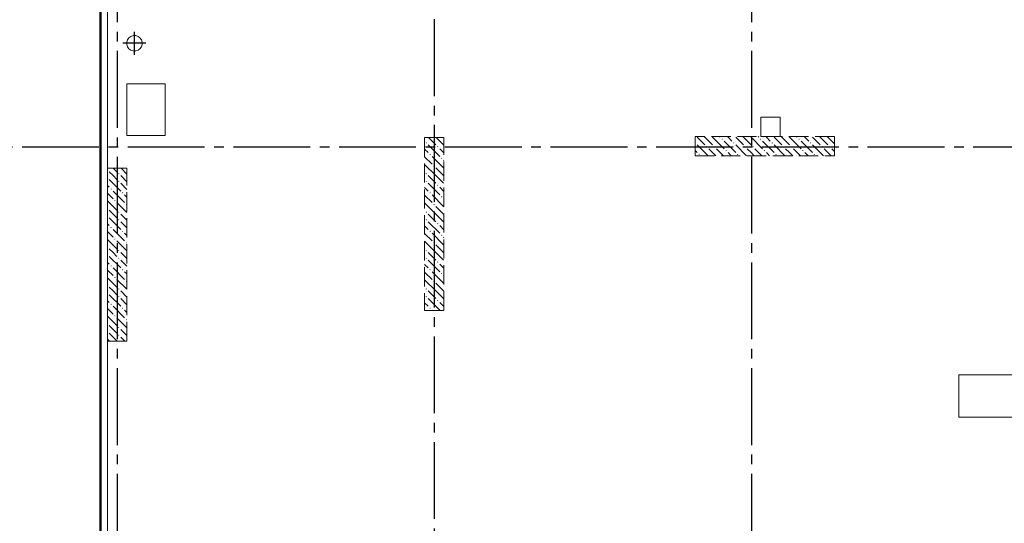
# Model space of a CAD drawing. Header units: millimetres. Extents: x 0 to 61017, y 0 to 42000.
# Tile 4 of 16: x 6186 to 16432, y 23185 to 28426. Entities that reach past the tile are written whole.
import ezdxf

# ---------------------------------------------------------------- set-up
doc = ezdxf.new("R2010")
doc.units = ezdxf.units.MM
doc.linetypes.add('______2', pattern=[270, 200, -70])
doc.linetypes.add('______5', pattern=[1100, 800, -100, 100, -100])
for name, color, linetype, lineweight in [('Standard', 7, 'Continuous', 25), ('ЖБ Перекрытие верхний уровень', 7, 'Continuous', 35), ('ЖБ Пилон', 7, 'Continuous', 35), ('Оси', 40, '______5', 18)]:
    doc.layers.add(name, color=color, linetype=linetype, lineweight=lineweight)

msp = doc.modelspace()

# ---------------------------------------------------------------- hatches: boundary and pattern name
at = {"layer": 'ЖБ Пилон', "linetype": 'Continuous', "lineweight": 18, "transparency": 33554687}
for points in [[(13490, 27183), (13497, 27190), (13503, 27183), (13497, 27177)], [(13890, 27183), (13897, 27190), (13903, 27183), (13897, 27177)], [(14290, 27183), (14297, 27190), (14303, 27183), (14297, 27177)], [(10410, 27143), (10417, 27150), (10423, 27143), (10417, 27137)], [(10530, 27103), (10537, 27110), (10543, 27103), (10537, 27097)], [(13215, 27148), (13217, 27150), (13223, 27143), (13217, 27137), (13215, 27139)], [(13330, 27103), (13337, 27110), (13343, 27103), (13337, 27097)], [(13410, 27103), (13417, 27110), (13423, 27103), (13417, 27097)], [(13530, 27063), (13537, 27070), (13543, 27063), (13537, 27057)], [(13610, 27143), (13617, 27150), (13623, 27143), (13617, 27137)], [(13730, 27103), (13737, 27110), (13743, 27103), (13737, 27097)], [(13810, 27103), (13817, 27110), (13823, 27103), (13817, 27097)], [(13930, 27063), (13937, 27070), (13943, 27063), (13937, 27057)], [(14010, 27143), (14017, 27150), (14023, 27143), (14017, 27137)], [(14130, 27103), (14137, 27110), (14143, 27103), (14137, 27097)], [(14210, 27103), (14217, 27110), (14223, 27103), (14217, 27097)], [(14330, 27063), (14337, 27070), (14343, 27063), (14337, 27057)], [(14410, 27143), (14417, 27150), (14423, 27143), (14417, 27137)], [(14530, 27103), (14537, 27110), (14543, 27103), (14537, 27097)], [(14610, 27103), (14617, 27110), (14623, 27103), (14617, 27097)], [(10450, 27023), (10457, 27030), (10463, 27023), (10457, 27017)], [(10570, 26983), (10577, 26990), (10583, 26983), (10577, 26977)], [(13250, 27023), (13257, 27030), (13263, 27023), (13257, 27017)], [(13650, 27023), (13657, 27030), (13663, 27023), (13657, 27017)], [(14050, 27023), (14057, 27030), (14063, 27023), (14057, 27017)], [(14450, 27023), (14457, 27030), (14463, 27023), (14457, 27017)], [(7100, 26867), (7103, 26863), (7100, 26860)], [(10490, 26903), (10497, 26910), (10503, 26903), (10497, 26897)], [(7100, 26787), (7103, 26783), (7100, 26780)], [(7210, 26823), (7217, 26830), (7223, 26823), (7217, 26817)], [(7210, 26743), (7217, 26750), (7223, 26743), (7217, 26737)], [(10410, 26823), (10417, 26830), (10423, 26823), (10417, 26817)], [(10410, 26743), (10417, 26750), (10423, 26743), (10417, 26737)], [(7130, 26663), (7137, 26670), (7143, 26663), (7137, 26657)], [(10530, 26703), (10537, 26710), (10543, 26703), (10537, 26697)], [(7170, 26543), (7177, 26550), (7183, 26543), (7177, 26537)], [(7250, 26623), (7257, 26630), (7263, 26623), (7257, 26617)], [(10450, 26623), (10457, 26630), (10463, 26623), (10457, 26617)], [(10570, 26583), (10577, 26590), (10583, 26583), (10577, 26577)], [(7100, 26467), (7103, 26463), (7100, 26460)], [(7290, 26503), (7297, 26510), (7300, 26507), (7300, 26500), (7297, 26497)], [(10490, 26503), (10497, 26510), (10503, 26503), (10497, 26497)], [(7100, 26387), (7103, 26383), (7100, 26380)], [(7210, 26423), (7217, 26430), (7223, 26423), (7217, 26417)], [(7210, 26343), (7217, 26350), (7223, 26343), (7217, 26337)], [(10410, 26423), (10417, 26430), (10423, 26423), (10417, 26417)], [(10410, 26343), (10417, 26350), (10423, 26343), (10417, 26337)], [(7130, 26263), (7137, 26270), (7143, 26263), (7137, 26257)], [(10530, 26303), (10537, 26310), (10543, 26303), (10537, 26297)], [(7170, 26143), (7177, 26150), (7183, 26143), (7177, 26137)], [(7250, 26223), (7257, 26230), (7263, 26223), (7257, 26217)], [(10450, 26223), (10457, 26230), (10463, 26223), (10457, 26217)], [(10570, 26183), (10577, 26190), (10583, 26183), (10577, 26177)], [(7100, 26067), (7103, 26063), (7100, 26060)], [(7210, 26023), (7217, 26030), (7223, 26023), (7217, 26017)], [(7290, 26103), (7297, 26110), (7300, 26107), (7300, 26100), (7297, 26097)], [(10410, 26023), (10417, 26030), (10423, 26023), (10417, 26017)], [(10490, 26103), (10497, 26110), (10503, 26103), (10497, 26097)], [(7100, 25987), (7103, 25983), (7100, 25980)], [(7210, 25943), (7217, 25950), (7223, 25943), (7217, 25937)], [(10410, 25943), (10417, 25950), (10423, 25943), (10417, 25937)], [(7130, 25863), (7137, 25870), (7143, 25863), (7137, 25857)], [(7250, 25823), (7257, 25830), (7263, 25823), (7257, 25817)], [(10450, 25823), (10457, 25830), (10463, 25823), (10457, 25817)], [(10530, 25903), (10537, 25910), (10543, 25903), (10537, 25897)], [(7170, 25743), (7177, 25750), (7183, 25743), (7177, 25737)], [(10570, 25783), (10577, 25790), (10583, 25783), (10577, 25777)], [(7100, 25667), (7103, 25663), (7100, 25660)], [(7210, 25623), (7217, 25630), (7223, 25623), (7217, 25617)], [(7290, 25703), (7297, 25710), (7300, 25707), (7300, 25700), (7297, 25697)], [(10410, 25623), (10417, 25630), (10423, 25623), (10417, 25617)], [(10490, 25703), (10497, 25710), (10503, 25703), (10497, 25697)], [(7100, 25587), (7103, 25583), (7100, 25580)], [(7210, 25543), (7217, 25550), (7223, 25543), (7217, 25537)], [(10410, 25543), (10417, 25550), (10423, 25543), (10417, 25537)], [(7130, 25463), (7137, 25470), (7143, 25463), (7137, 25457)], [(7250, 25423), (7257, 25430), (7263, 25423), (7257, 25417)], [(10450, 25423), (10457, 25430), (10463, 25423), (10457, 25417)], [(10530, 25503), (10537, 25510), (10543, 25503), (10537, 25497)], [(7170, 25343), (7177, 25350), (7183, 25343), (7177, 25337)], [(7100, 25267), (7103, 25263), (7100, 25260)], [(7210, 25223), (7217, 25230), (7223, 25223), (7217, 25217)], [(7290, 25303), (7297, 25310), (7300, 25307), (7300, 25300), (7297, 25297)], [(7100, 25187), (7103, 25183), (7100, 25180)], [(7210, 25143), (7217, 25150), (7223, 25143), (7217, 25137)]]:
    msp.add_hatch(color=7, dxfattribs=at).paths.add_polyline_path(points, flags=16)

# ---------------------------------------------------------------- linework, layer by layer
at = {"layer": 'Standard', "color": 8, "linetype": '______5', "lineweight": -3, "transparency": 33554687}
for p, q in [((7380, 28060), (7380, 28300)), ((7500, 28180), (7260, 28180))]:
    msp.add_line(p, q, dxfattribs=at)
at = {"layer": 'Standard', "color": 254, "linetype": 'Continuous', "lineweight": 50, "true_color": 0xc4c4ff, "transparency": 33554687}
msp.add_lwpolyline([(7025, 19800), (49780, 19800), (49780, 34900), (7025, 34900), (7025, 19800)], dxfattribs=at)
at = {"layer": 'ЖБ Перекрытие верхний уровень', "color": 7, "linetype": 'Continuous', "lineweight": 18, "transparency": 33554687}
for p, q in [((7100, 34500), (7100, 19870)), ((7308, 28217), (7300, 28193)), ((7300, 28193), (7300, 28167)), ((7323, 28237), (7308, 28217)), ((7343, 28252), (7323, 28237)), ((7367, 28260), (7343, 28252)), ((7393, 28260), (7367, 28260)), ((7417, 28252), (7393, 28260)), ((7437, 28237), (7417, 28252)), ((7452, 28217), (7437, 28237)), ((7460, 28193), (7452, 28217)), ((7460, 28167), (7460, 28193)), ((7300, 28167), (7308, 28143)), ((7308, 28143), (7323, 28123)), ((7323, 28123), (7343, 28108)), ((7343, 28108), (7367, 28100)), ((7367, 28100), (7393, 28100)), ((7393, 28100), (7417, 28108)), ((7417, 28108), (7437, 28123)), ((7437, 28123), (7452, 28143)), ((7452, 28143), (7460, 28167)), ((7700, 27760), (7300, 27760)), ((7300, 27760), (7300, 27220)), ((7700, 27220), (7700, 27760)), ((14100, 27410), (13900, 27410)), ((13900, 27410), (13900, 27210)), ((14100, 27210), (14100, 27410)), ((7300, 27220), (7700, 27220)), ((13900, 27210), (14100, 27210)), ((17220, 24730), (15960, 24730)), ((15960, 24730), (15960, 24290)), ((15960, 24290), (17220, 24290))]:
    msp.add_line(p, q, dxfattribs=at)
at = {"layer": 'ЖБ Пилон', "color": 253, "linetype": '______2', "lineweight": 13, "true_color": 0xa0a0a0, "transparency": 33554687}
for p, q in [((10400, 27200), (10400, 25400)), ((10600, 27200), (10400, 27200)), ((10600, 25400), (10600, 27200)), ((14665, 27210), (13215, 27210)), ((13215, 27210), (13215, 27010)), ((14665, 27010), (14665, 27210)), ((13215, 27010), (14665, 27010)), ((7100, 26880), (7100, 25080)), ((7300, 26880), (7100, 26880)), ((7300, 25080), (7300, 26880)), ((10400, 25400), (10600, 25400)), ((7100, 25080), (7300, 25080))]:
    msp.add_line(p, q, dxfattribs=at)
at = {"layer": 'ЖБ Пилон', "color": 9, "linetype": 'Continuous', "lineweight": 18, "true_color": 0xc7c7c7, "transparency": 33554687}
for p, q in [((10440, 27200), (10517, 27123)), ((10520, 27200), (10597, 27123)), ((13237, 27203), (13317, 27123)), ((13317, 27203), (13310, 27210)), ((13317, 27203), (13397, 27123)), ((13390, 27210), (13397, 27203)), ((13397, 27203), (13517, 27083)), ((13470, 27210), (13477, 27203)), ((13517, 27163), (13637, 27043)), ((13557, 27203), (13550, 27210)), ((13597, 27163), (13557, 27203)), ((13637, 27203), (13717, 27123)), ((13717, 27203), (13710, 27210)), ((13717, 27203), (13797, 27123)), ((13790, 27210), (13797, 27203)), ((13797, 27203), (13917, 27083)), ((13870, 27210), (13877, 27203)), ((13917, 27163), (14037, 27043)), ((13957, 27203), (13950, 27210)), ((13997, 27163), (13957, 27203)), ((14037, 27203), (14117, 27123)), ((14117, 27203), (14110, 27210)), ((14117, 27203), (14197, 27123)), ((14190, 27210), (14197, 27203)), ((14197, 27203), (14317, 27083)), ((14270, 27210), (14277, 27203)), ((14317, 27163), (14437, 27043)), ((14357, 27203), (14350, 27210)), ((14397, 27163), (14357, 27203)), ((14437, 27203), (14517, 27123)), ((14517, 27203), (14510, 27210)), ((14517, 27203), (14597, 27123)), ((14590, 27210), (14597, 27203)), ((14597, 27203), (14665, 27135)), ((10400, 27080), (10437, 27043)), ((10437, 27123), (10557, 27003)), ((10597, 27043), (10557, 27083)), ((13215, 27065), (13237, 27043)), ((13237, 27123), (13350, 27010)), ((13397, 27043), (13357, 27083)), ((13437, 27083), (13510, 27010)), ((13637, 27123), (13750, 27010)), ((13797, 27043), (13757, 27083)), ((13837, 27083), (13910, 27010)), ((14037, 27123), (14150, 27010)), ((14197, 27043), (14157, 27083)), ((14237, 27083), (14310, 27010)), ((14437, 27123), (14550, 27010)), ((14597, 27043), (14557, 27083)), ((14637, 27083), (14665, 27055)), ((10400, 27000), (10477, 26923)), ((10597, 26883), (10477, 27003)), ((10600, 27040), (10597, 27043)), ((10597, 26963), (10600, 26960)), ((13430, 27010), (13397, 27043)), ((13557, 27043), (13590, 27010)), ((13830, 27010), (13797, 27043)), ((13957, 27043), (13990, 27010)), ((14230, 27010), (14197, 27043)), ((14357, 27043), (14390, 27010)), ((14630, 27010), (14597, 27043)), ((7160, 26880), (7197, 26843)), ((7300, 26820), (7240, 26880)), ((10517, 26803), (10400, 26920)), ((10517, 26883), (10597, 26803)), ((10597, 26883), (10600, 26880)), ((7157, 26803), (7117, 26843)), ((7117, 26763), (7237, 26643)), ((7197, 26763), (7157, 26803)), ((7237, 26803), (7300, 26740)), ((10437, 26803), (10517, 26723)), ((10517, 26803), (10597, 26723)), ((10597, 26803), (10600, 26800)), ((7100, 26700), (7117, 26683)), ((7157, 26643), (7277, 26523)), ((7237, 26723), (7300, 26660)), ((10400, 26680), (10437, 26643)), ((10437, 26723), (10557, 26603)), ((10597, 26643), (10557, 26683)), ((10600, 26640), (10597, 26643)), ((7100, 26620), (7157, 26563)), ((7100, 26540), (7197, 26443)), ((7300, 26580), (7277, 26603)), ((10400, 26600), (10477, 26523)), ((10597, 26483), (10477, 26603)), ((10597, 26563), (10600, 26560)), ((7157, 26403), (7117, 26443)), ((7300, 26420), (7197, 26523)), ((10517, 26403), (10400, 26520)), ((10517, 26483), (10597, 26403)), ((10597, 26483), (10600, 26480)), ((7117, 26363), (7237, 26243)), ((7197, 26363), (7157, 26403)), ((7237, 26403), (7300, 26340)), ((10437, 26403), (10517, 26323)), ((10517, 26403), (10597, 26323)), ((10597, 26403), (10600, 26400)), ((7100, 26300), (7117, 26283)), ((7157, 26243), (7277, 26123)), ((7237, 26323), (7300, 26260)), ((10400, 26280), (10437, 26243)), ((10437, 26323), (10557, 26203)), ((10597, 26243), (10557, 26283)), ((10600, 26240), (10597, 26243)), ((7100, 26220), (7157, 26163)), ((7100, 26140), (7197, 26043)), ((7300, 26180), (7277, 26203)), ((10400, 26200), (10477, 26123)), ((10597, 26083), (10477, 26203)), ((10597, 26163), (10600, 26160)), ((7157, 26003), (7117, 26043)), ((7300, 26020), (7197, 26123)), ((10517, 26003), (10400, 26120)), ((10517, 26083), (10597, 26003)), ((10597, 26083), (10600, 26080)), ((7117, 25963), (7237, 25843)), ((7197, 25963), (7157, 26003)), ((7237, 26003), (7300, 25940)), ((10437, 26003), (10517, 25923)), ((10517, 26003), (10597, 25923)), ((10597, 26003), (10600, 26000)), ((7100, 25900), (7117, 25883)), ((7157, 25843), (7277, 25723)), ((7237, 25923), (7300, 25860)), ((10400, 25880), (10437, 25843)), ((10437, 25923), (10557, 25803)), ((10597, 25843), (10557, 25883)), ((10600, 25840), (10597, 25843)), ((7100, 25820), (7157, 25763)), ((7100, 25740), (7197, 25643)), ((7300, 25620), (7197, 25723)), ((7300, 25780), (7277, 25803)), ((10400, 25800), (10477, 25723)), ((10517, 25603), (10400, 25720)), ((10597, 25683), (10477, 25803)), ((10597, 25763), (10600, 25760)), ((7157, 25603), (7117, 25643)), ((10517, 25683), (10597, 25603)), ((10597, 25683), (10600, 25680)), ((7117, 25563), (7237, 25443)), ((7197, 25563), (7157, 25603)), ((7237, 25603), (7300, 25540)), ((7237, 25523), (7300, 25460)), ((10437, 25603), (10517, 25523)), ((10437, 25523), (10557, 25403)), ((10517, 25603), (10597, 25523)), ((10597, 25603), (10600, 25600)), ((7100, 25500), (7117, 25483)), ((7100, 25420), (7157, 25363)), ((7157, 25443), (7277, 25323)), ((10400, 25480), (10437, 25443)), ((10597, 25443), (10557, 25483)), ((10600, 25440), (10597, 25443)), ((7100, 25340), (7197, 25243)), ((7300, 25220), (7197, 25323)), ((7300, 25380), (7277, 25403)), ((10400, 25400), (10400, 25400)), ((10480, 25400), (10477, 25403)), ((7157, 25203), (7117, 25243)), ((7117, 25163), (7200, 25080)), ((7197, 25163), (7157, 25203)), ((7237, 25203), (7300, 25140)), ((7237, 25123), (7280, 25080)), ((7100, 25100), (7117, 25083))]:
    msp.add_line(p, q, dxfattribs=at)
at = {"layer": 'Оси', "color": 8, "linetype": '______5', "lineweight": -3, "transparency": 33554687}
for p, q in [((7200, 35800), (7200, 16970)), ((13800, 35800), (13800, 16970)), ((10500, 35030), (10500, 16970)), ((49910, 27100), (4600, 27100))]:
    msp.add_line(p, q, dxfattribs=at)

doc.saveas('drawing.dxf')
